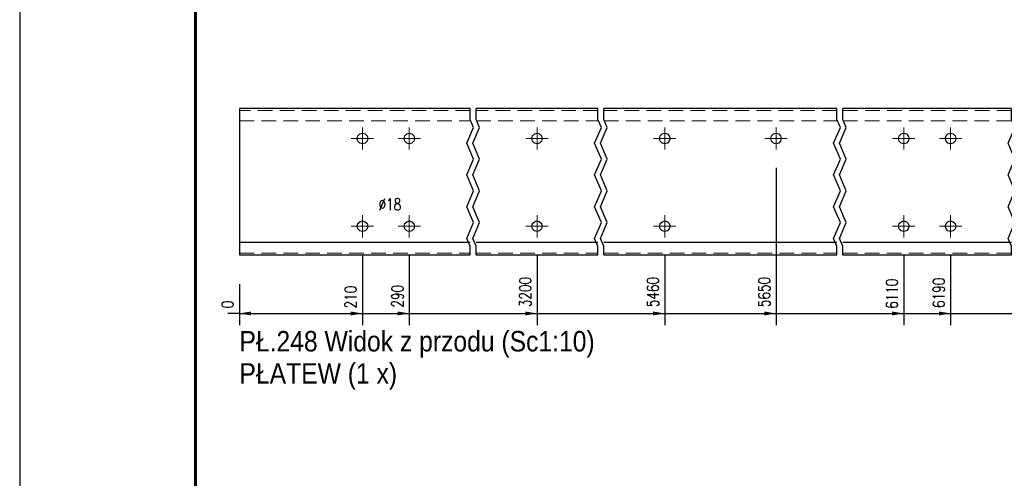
# Model space of a CAD drawing. Header units: millimetres. Extents: x -136 to 717, y 10101 to 10771.
# Tile 13 of 39: x -130 to 39, y 10534 to 10612. Entities that reach past the tile are written whole.
import ezdxf

# ---------------------------------------------------------------- set-up
doc = ezdxf.new("R2010")
doc.units = ezdxf.units.MM
doc.header["$LTSCALE"] = 10
doc.linetypes.add('HIDDEN', pattern=[0.375, 0.25, -0.125])
doc.linetypes.add('MITTE', pattern=[2, 1.25, -0.25, 0.25, -0.25])
doc.layers.get('Defpoints').update_dxf_attribs({"color": 1})
doc.layers.add('_FORMATKA', color=8, linetype='Continuous', plot=False)
for name, color, linetype, lineweight in [('_RAMKA', 7, 'Continuous', 35), ('PS_Bolt', 4, 'Continuous', 13), ('PS_DIM', 4, 'Continuous', 13), ('PS_Hidden', 2, 'HIDDEN', 9), ('PS_Mid', 5, 'MITTE', 15), ('PS_Shape', 161, 'Continuous', 30), ('PS_SOLID', 7, 'Continuous', 30), ('PS_TEXT', 3, 'Continuous', 18)]:
    doc.layers.add(name, color=color, linetype=linetype, lineweight=lineweight)
doc.styles.add('gil', font='txt', dxfattribs={"width": 0.9})
doc.styles.add('simplex', font='simplex.shx', dxfattribs={"width": 0.75})
doc.dimstyles.new('1_10_GŁ_DS1-LS10', dxfattribs={"dimtxt": 2, "dimasz": 2, "dimexe": 2, "dimexo": 5, "dimgap": 1, "dimtad": 1, "dimjust": 4, "dimdec": 0, "dimlfac": 10, "dimtxsty": 'simplex', "dimblk1": 'NONE', "dimsah": 1, "dimcen": 2, "dimclrd": 256, "dimclre": 256, "dimclrt": 3, "dimadec": 1, "dimazin": 0, "dimtfac": 1, "dimtdec": 0, "dimtmove": 2, "dimatfit": 3, "dimfxl": 1, "dimarcsym": 0})

# ---------------------------------------------------------------- blocks, each defined once
blk = doc.blocks.new('*D38')
at = {"layer": 'Defpoints', "color": 0, "transparency": 16777216}
for p in [(-92.04, 10571.77), (-92.04, 10571.77), (-92.04, 10561.77)]:
    blk.add_point(p, dxfattribs=at)
at = {"layer": 'PS_DIM', "lineweight": -2, "transparency": 16777216}
for p, q in [((-92.04, 10566.77), (-92.04, 10559.77)), ((-92.04, 10566.77), (-92.04, 10559.77)), ((-92.04, 10561.77), (-94.04, 10561.77)), ((-92.04, 10561.77), (-92.04, 10561.77)), ((-90.04, 10561.77), (-88.04, 10561.77))]:
    blk.add_line(p, q, dxfattribs=at)
at = {"layer": 'PS_DIM', "transparency": 16777216}
blk.add_solid([(-90.04, 10562.1), (-90.04, 10561.43), (-92.04, 10561.77)], dxfattribs=at)
at = {"layer": 'PS_DIM', "color": 3, "transparency": 16777216, "insert": (-94.06, 10563.29), "char_height": 2, "attachment_point": 5, "rotation": 90, "style": 'simplex'}
blk.add_mtext('0', dxfattribs=at)
blk = doc.blocks.new('_None')
blk = doc.blocks.new('*D39')
at = {"layer": 'Defpoints', "color": 0, "transparency": 16777216}
for p in [(-71.04, 10576.67), (-92.04, 10571.77), (-71.04, 10561.77)]:
    blk.add_point(p, dxfattribs=at)
at = {"layer": 'PS_DIM', "lineweight": -2, "transparency": 16777216}
for p, q in [((-71.04, 10571.67), (-71.04, 10559.77)), ((-92.04, 10566.77), (-92.04, 10559.77)), ((-92.04, 10561.77), (-73.04, 10561.77))]:
    blk.add_line(p, q, dxfattribs=at)
at = {"layer": 'PS_DIM', "transparency": 16777216}
blk.add_solid([(-73.04, 10562.1), (-73.04, 10561.43), (-71.04, 10561.77)], dxfattribs=at)
at = {"layer": 'PS_DIM', "color": 3, "transparency": 16777216, "insert": (-73.06, 10564.57), "char_height": 2, "attachment_point": 5, "rotation": 90, "style": 'simplex'}
blk.add_mtext('210', dxfattribs=at)
blk = doc.blocks.new('*D40')
at = {"layer": 'Defpoints', "color": 0, "transparency": 16777216}
for p in [(-63.04, 10576.67), (-92.04, 10571.77), (-63.04, 10561.77)]:
    blk.add_point(p, dxfattribs=at)
at = {"layer": 'PS_DIM', "lineweight": -2, "transparency": 16777216}
for p, q in [((-63.04, 10571.67), (-63.04, 10559.77)), ((-92.04, 10566.77), (-92.04, 10559.77)), ((-92.04, 10561.77), (-65.04, 10561.77))]:
    blk.add_line(p, q, dxfattribs=at)
at = {"layer": 'PS_DIM', "transparency": 16777216}
blk.add_solid([(-65.04, 10562.1), (-65.04, 10561.43), (-63.04, 10561.77)], dxfattribs=at)
at = {"layer": 'PS_DIM', "color": 3, "transparency": 16777216, "insert": (-65.06, 10564.71), "char_height": 2, "attachment_point": 5, "rotation": 90, "style": 'simplex'}
blk.add_mtext('290', dxfattribs=at)
blk = doc.blocks.new('*D41')
at = {"layer": 'Defpoints', "color": 0, "transparency": 16777216}
for p in [(-41.24, 10576.67), (-92.04, 10571.77), (-41.24, 10561.77)]:
    blk.add_point(p, dxfattribs=at)
at = {"layer": 'PS_DIM', "lineweight": -2, "transparency": 16777216}
for p, q in [((-41.24, 10571.67), (-41.24, 10559.77)), ((-92.04, 10566.77), (-92.04, 10559.77)), ((-92.04, 10561.77), (-43.24, 10561.77))]:
    blk.add_line(p, q, dxfattribs=at)
at = {"layer": 'PS_DIM', "transparency": 16777216}
blk.add_solid([(-43.24, 10562.1), (-43.24, 10561.43), (-41.24, 10561.77)], dxfattribs=at)
at = {"layer": 'PS_DIM', "color": 3, "transparency": 16777216, "insert": (-43.26, 10565.43), "char_height": 2, "attachment_point": 5, "rotation": 90, "style": 'simplex'}
blk.add_mtext('3200', dxfattribs=at)
blk = doc.blocks.new('*D42')
at = {"layer": 'Defpoints', "color": 0, "transparency": 16777216}
for p in [(-19.44, 10576.67), (-92.04, 10571.77), (-19.44, 10561.77)]:
    blk.add_point(p, dxfattribs=at)
at = {"layer": 'PS_DIM', "lineweight": -2, "transparency": 16777216}
for p, q in [((-19.44, 10571.67), (-19.44, 10559.77)), ((-92.04, 10566.77), (-92.04, 10559.77)), ((-92.04, 10561.77), (-21.44, 10561.77))]:
    blk.add_line(p, q, dxfattribs=at)
at = {"layer": 'PS_DIM', "transparency": 16777216}
blk.add_solid([(-21.44, 10562.1), (-21.44, 10561.43), (-19.44, 10561.77)], dxfattribs=at)
at = {"layer": 'PS_DIM', "color": 3, "transparency": 16777216, "insert": (-21.46, 10565.43), "char_height": 2, "attachment_point": 5, "rotation": 90, "style": 'simplex'}
blk.add_mtext('5460', dxfattribs=at)
blk = doc.blocks.new('*D43')
at = {"layer": 'Defpoints', "color": 0, "transparency": 16777216}
for p in [(-0.44, 10591.67), (-92.04, 10571.77), (-0.44, 10561.77)]:
    blk.add_point(p, dxfattribs=at)
at = {"layer": 'PS_DIM', "lineweight": -2, "transparency": 16777216}
for p, q in [((-0.44, 10586.67), (-0.44, 10559.77)), ((-92.04, 10566.77), (-92.04, 10559.77)), ((-92.04, 10561.77), (-2.44, 10561.77))]:
    blk.add_line(p, q, dxfattribs=at)
at = {"layer": 'PS_DIM', "transparency": 16777216}
blk.add_solid([(-2.44, 10562.1), (-2.44, 10561.43), (-0.44, 10561.77)], dxfattribs=at)
at = {"layer": 'PS_DIM', "color": 3, "transparency": 16777216, "insert": (-2.46, 10565.43), "char_height": 2, "attachment_point": 5, "rotation": 90, "style": 'simplex'}
blk.add_mtext('5650', dxfattribs=at)
blk = doc.blocks.new('*D44')
at = {"layer": 'Defpoints', "color": 0, "transparency": 16777216}
for p in [(21.36, 10576.67), (-92.04, 10571.77), (21.36, 10561.77)]:
    blk.add_point(p, dxfattribs=at)
at = {"layer": 'PS_DIM', "lineweight": -2, "transparency": 16777216}
for p, q in [((21.36, 10571.67), (21.36, 10559.77)), ((-92.04, 10566.77), (-92.04, 10559.77)), ((-92.04, 10561.77), (19.36, 10561.77))]:
    blk.add_line(p, q, dxfattribs=at)
at = {"layer": 'PS_DIM', "transparency": 16777216}
blk.add_solid([(19.36, 10562.1), (19.36, 10561.43), (21.36, 10561.77)], dxfattribs=at)
at = {"layer": 'PS_DIM', "color": 3, "transparency": 16777216, "insert": (19.34, 10565.14), "char_height": 2, "attachment_point": 5, "rotation": 90, "style": 'simplex'}
blk.add_mtext('6110', dxfattribs=at)
blk = doc.blocks.new('*D45')
at = {"layer": 'Defpoints', "color": 0, "transparency": 16777216}
for p in [(29.36, 10576.67), (-92.04, 10571.77), (29.36, 10561.77)]:
    blk.add_point(p, dxfattribs=at)
at = {"layer": 'PS_DIM', "lineweight": -2, "transparency": 16777216}
for p, q in [((29.36, 10571.67), (29.36, 10559.77)), ((-92.04, 10566.77), (-92.04, 10559.77)), ((-92.04, 10561.77), (27.36, 10561.77))]:
    blk.add_line(p, q, dxfattribs=at)
at = {"layer": 'PS_DIM', "transparency": 16777216}
blk.add_solid([(27.36, 10562.1), (27.36, 10561.43), (29.36, 10561.77)], dxfattribs=at)
at = {"layer": 'PS_DIM', "color": 3, "transparency": 16777216, "insert": (27.34, 10565.29), "char_height": 2, "attachment_point": 5, "rotation": 90, "style": 'simplex'}
blk.add_mtext('6190', dxfattribs=at)
blk = doc.blocks.new('*D46')
at = {"layer": 'Defpoints', "color": 0, "transparency": 16777216}
for p in [(51.16, 10591.67), (-92.04, 10571.77), (51.16, 10561.77)]:
    blk.add_point(p, dxfattribs=at)
at = {"layer": 'PS_DIM', "lineweight": -2, "transparency": 16777216}
for p, q in [((51.16, 10586.67), (51.16, 10559.77)), ((-92.04, 10566.77), (-92.04, 10559.77)), ((-92.04, 10561.77), (49.16, 10561.77))]:
    blk.add_line(p, q, dxfattribs=at)
at = {"layer": 'PS_DIM', "transparency": 16777216}
blk.add_solid([(49.16, 10562.1), (49.16, 10561.43), (51.16, 10561.77)], dxfattribs=at)
at = {"layer": 'PS_DIM', "color": 3, "transparency": 16777216, "insert": (49.14, 10565.43), "char_height": 2, "attachment_point": 5, "rotation": 90, "style": 'simplex'}
blk.add_mtext('6650', dxfattribs=at)
blk = doc.blocks.new('*D47')
at = {"layer": 'Defpoints', "color": 0, "transparency": 16777216}
for p in [(72.96, 10576.67), (-92.04, 10571.77), (72.96, 10561.77)]:
    blk.add_point(p, dxfattribs=at)
at = {"layer": 'PS_DIM', "lineweight": -2, "transparency": 16777216}
for p, q in [((72.96, 10571.67), (72.96, 10559.77)), ((-92.04, 10566.77), (-92.04, 10559.77)), ((-92.04, 10561.77), (70.96, 10561.77))]:
    blk.add_line(p, q, dxfattribs=at)
at = {"layer": 'PS_DIM', "transparency": 16777216}
blk.add_solid([(70.96, 10562.1), (70.96, 10561.43), (72.96, 10561.77)], dxfattribs=at)
at = {"layer": 'PS_DIM', "color": 3, "transparency": 16777216, "insert": (70.94, 10565.43), "char_height": 2, "attachment_point": 5, "rotation": 90, "style": 'simplex'}
blk.add_mtext('7000', dxfattribs=at)
blk = doc.blocks.new('*D48')
at = {"layer": 'Defpoints', "color": 0, "transparency": 16777216}
for p in [(-92.04, 10571.77), (75.96, 10571.77), (75.96, 10561.77)]:
    blk.add_point(p, dxfattribs=at)
at = {"layer": 'PS_DIM', "lineweight": -2, "transparency": 16777216}
for p, q in [((-92.04, 10566.77), (-92.04, 10559.77)), ((75.96, 10566.77), (75.96, 10559.77)), ((-92.04, 10561.77), (73.96, 10561.77))]:
    blk.add_line(p, q, dxfattribs=at)
at = {"layer": 'PS_DIM', "transparency": 16777216}
blk.add_solid([(73.96, 10562.1), (73.96, 10561.43), (75.96, 10561.77)], dxfattribs=at)
at = {"layer": 'PS_DIM', "color": 3, "transparency": 16777216, "insert": (74.36, 10565.56), "char_height": 2, "attachment_point": 5, "rotation": 90, "style": 'simplex'}
blk.add_mtext('7030', dxfattribs=at)
blk = doc.blocks.new('*U334')
at = {"layer": '_FORMATKA', "lineweight": -3}
blk.add_lwpolyline([(-841, 0), (0, 0), (0, 594), (-841, 594)], close=True, dxfattribs=at)
at = {"layer": '_RAMKA', "lineweight": -3, "const_width": 0.5}
blk.add_lwpolyline([(-811, 10), (-10, 10), (-10, 584), (-811, 584)], close=True, dxfattribs=at)
blk = doc.blocks.new('*X365')
at = {"color": 3, "linetype": 'Continuous'}
blk.add_line((-63.04, 10576.67), (-63.04, 10576.67), dxfattribs=at)
blk.add_line((-63.04, 10576.67), (-63.04, 10576.67), dxfattribs=at)
blk.add_line((-63.04, 10576.67), (-63.04, 10576.67), dxfattribs=at)
blk.add_line((-63.04, 10576.67), (-63.04, 10576.67), dxfattribs=at)
blk.add_line((-63.04, 10576.67), (-63.04, 10576.67), dxfattribs=at)
blk = doc.blocks.new('*X366')
at = {"color": 3, "linetype": 'Continuous'}
blk.add_line((-71.04, 10576.67), (-71.04, 10576.67), dxfattribs=at)
blk.add_line((-71.04, 10576.67), (-71.04, 10576.67), dxfattribs=at)
blk.add_line((-71.04, 10576.67), (-71.04, 10576.67), dxfattribs=at)
blk.add_line((-71.04, 10576.67), (-71.04, 10576.67), dxfattribs=at)
blk.add_line((-71.04, 10576.67), (-71.04, 10576.67), dxfattribs=at)
blk = doc.blocks.new('*X368')
at = {"color": 3, "linetype": 'Continuous'}
blk.add_line((-19.44, 10576.67), (-19.44, 10576.67), dxfattribs=at)
blk.add_line((-19.44, 10576.67), (-19.44, 10576.67), dxfattribs=at)
blk.add_line((-19.44, 10576.67), (-19.44, 10576.67), dxfattribs=at)
blk.add_line((-19.44, 10576.67), (-19.44, 10576.67), dxfattribs=at)
blk.add_line((-19.44, 10576.67), (-19.44, 10576.67), dxfattribs=at)
blk = doc.blocks.new('*X369')
at = {"color": 3, "linetype": 'Continuous'}
blk.add_line((-63.04, 10591.67), (-63.04, 10591.67), dxfattribs=at)
blk.add_line((-63.04, 10591.67), (-63.04, 10591.67), dxfattribs=at)
blk.add_line((-63.04, 10591.67), (-63.04, 10591.67), dxfattribs=at)
blk.add_line((-63.04, 10591.67), (-63.04, 10591.67), dxfattribs=at)
blk.add_line((-63.04, 10591.67), (-63.04, 10591.67), dxfattribs=at)
blk = doc.blocks.new('*X370')
at = {"color": 1}
for p, q in [((-52.64, 10594.91), (-52.64, 10596.77)), ((-51.64, 10594.91), (-51.64, 10596.77)), ((-30.84, 10594.91), (-30.84, 10596.77)), ((-29.84, 10594.91), (-29.84, 10596.77)), ((9.96, 10594.91), (9.96, 10596.77)), ((10.96, 10594.91), (10.96, 10596.77)), ((39.76, 10594.91), (39.76, 10596.77)), ((40.76, 10594.91), (40.76, 10596.77)), ((61.56, 10594.91), (61.56, 10596.77)), ((62.56, 10594.91), (62.56, 10596.77)), ((-52.06, 10593.55), (-52.64, 10594.91)), ((-51.06, 10593.55), (-51.64, 10594.91)), ((-30.26, 10593.55), (-30.84, 10594.91)), ((-29.26, 10593.55), (-29.84, 10594.91)), ((10.54, 10593.55), (9.96, 10594.91)), ((11.54, 10593.55), (10.96, 10594.91)), ((40.34, 10593.55), (39.76, 10594.91)), ((41.34, 10593.55), (40.76, 10594.91)), ((62.14, 10593.55), (61.56, 10594.91)), ((63.14, 10593.55), (62.56, 10594.91)), ((-53.21, 10590.85), (-52.06, 10593.55)), ((-52.21, 10590.85), (-51.06, 10593.55)), ((-31.41, 10590.85), (-30.26, 10593.55)), ((-30.41, 10590.85), (-29.26, 10593.55)), ((9.39, 10590.85), (10.54, 10593.55)), ((10.39, 10590.85), (11.54, 10593.55)), ((39.19, 10590.85), (40.34, 10593.55)), ((40.19, 10590.85), (41.34, 10593.55)), ((60.99, 10590.85), (62.14, 10593.55)), ((61.99, 10590.85), (63.14, 10593.55)), ((-52.06, 10588.14), (-53.21, 10590.85)), ((-51.06, 10588.14), (-52.21, 10590.85)), ((-30.26, 10588.14), (-31.41, 10590.85)), ((-29.26, 10588.14), (-30.41, 10590.85)), ((10.54, 10588.14), (9.39, 10590.85)), ((11.54, 10588.14), (10.39, 10590.85)), ((40.34, 10588.14), (39.19, 10590.85)), ((41.34, 10588.14), (40.19, 10590.85)), ((62.14, 10588.14), (60.99, 10590.85)), ((63.14, 10588.14), (61.99, 10590.85)), ((-53.21, 10585.43), (-52.06, 10588.14)), ((-52.21, 10585.43), (-51.06, 10588.14)), ((-31.41, 10585.43), (-30.26, 10588.14)), ((-30.41, 10585.43), (-29.26, 10588.14)), ((9.39, 10585.43), (10.54, 10588.14)), ((10.39, 10585.43), (11.54, 10588.14)), ((39.19, 10585.43), (40.34, 10588.14)), ((40.19, 10585.43), (41.34, 10588.14)), ((60.99, 10585.43), (62.14, 10588.14)), ((61.99, 10585.43), (63.14, 10588.14)), ((-52.06, 10582.72), (-53.21, 10585.43)), ((-51.06, 10582.72), (-52.21, 10585.43)), ((-30.26, 10582.72), (-31.41, 10585.43)), ((-29.26, 10582.72), (-30.41, 10585.43)), ((10.54, 10582.72), (9.39, 10585.43)), ((11.54, 10582.72), (10.39, 10585.43)), ((40.34, 10582.72), (39.19, 10585.43)), ((41.34, 10582.72), (40.19, 10585.43)), ((62.14, 10582.72), (60.99, 10585.43)), ((63.14, 10582.72), (61.99, 10585.43)), ((-53.21, 10580.01), (-52.06, 10582.72)), ((-52.21, 10580.01), (-51.06, 10582.72)), ((-31.41, 10580.01), (-30.26, 10582.72)), ((-30.41, 10580.01), (-29.26, 10582.72)), ((9.39, 10580.01), (10.54, 10582.72)), ((10.39, 10580.01), (11.54, 10582.72)), ((39.19, 10580.01), (40.34, 10582.72)), ((40.19, 10580.01), (41.34, 10582.72)), ((60.99, 10580.01), (62.14, 10582.72)), ((61.99, 10580.01), (63.14, 10582.72)), ((-52.06, 10577.3), (-53.21, 10580.01)), ((-51.06, 10577.3), (-52.21, 10580.01)), ((-30.26, 10577.3), (-31.41, 10580.01)), ((-29.26, 10577.3), (-30.41, 10580.01)), ((10.54, 10577.3), (9.39, 10580.01)), ((11.54, 10577.3), (10.39, 10580.01)), ((40.34, 10577.3), (39.19, 10580.01)), ((41.34, 10577.3), (40.19, 10580.01)), ((62.14, 10577.3), (60.99, 10580.01)), ((63.14, 10577.3), (61.99, 10580.01)), ((-53.21, 10574.59), (-52.06, 10577.3)), ((-52.21, 10574.59), (-51.06, 10577.3)), ((-31.41, 10574.59), (-30.26, 10577.3)), ((-30.41, 10574.59), (-29.26, 10577.3)), ((9.39, 10574.59), (10.54, 10577.3)), ((10.39, 10574.59), (11.54, 10577.3)), ((39.19, 10574.59), (40.34, 10577.3)), ((40.19, 10574.59), (41.34, 10577.3)), ((60.99, 10574.59), (62.14, 10577.3)), ((61.99, 10574.59), (63.14, 10577.3)), ((-52.64, 10573.24), (-53.21, 10574.59)), ((-51.64, 10573.24), (-52.21, 10574.59)), ((-30.84, 10573.24), (-31.41, 10574.59)), ((-29.84, 10573.24), (-30.41, 10574.59)), ((9.96, 10573.24), (9.39, 10574.59)), ((10.96, 10573.24), (10.39, 10574.59)), ((39.76, 10573.24), (39.19, 10574.59)), ((40.76, 10573.24), (40.19, 10574.59)), ((61.56, 10573.24), (60.99, 10574.59)), ((62.56, 10573.24), (61.99, 10574.59)), ((-52.64, 10571.77), (-52.64, 10573.24)), ((-51.64, 10571.77), (-51.64, 10573.24)), ((-30.84, 10571.77), (-30.84, 10573.24)), ((-29.84, 10571.77), (-29.84, 10573.24)), ((9.96, 10571.77), (9.96, 10573.24)), ((10.96, 10571.77), (10.96, 10573.24)), ((39.76, 10571.77), (39.76, 10573.24)), ((40.76, 10571.77), (40.76, 10573.24)), ((61.56, 10571.77), (61.56, 10573.24)), ((62.56, 10571.77), (62.56, 10573.24))]:
    blk.add_line(p, q, dxfattribs=at)
at = {"layer": 'PS_Hidden', "color": 2, "linetype": 'HIDDEN'}
for p, q in [((-52.64, 10596.47), (-92.04, 10596.47)), ((-30.84, 10596.47), (-51.64, 10596.47)), ((9.96, 10596.47), (-29.84, 10596.47)), ((39.76, 10596.47), (10.96, 10596.47)), ((61.56, 10596.47), (40.76, 10596.47)), ((75.96, 10596.47), (62.56, 10596.47)), ((-92.04, 10594.67), (-52.64, 10594.67)), ((-51.64, 10594.67), (-30.84, 10594.67)), ((-29.84, 10594.67), (9.96, 10594.67)), ((10.96, 10594.67), (39.76, 10594.67)), ((40.76, 10594.67), (61.56, 10594.67)), ((62.56, 10594.67), (75.96, 10594.67)), ((-92.04, 10572.07), (-52.64, 10572.07)), ((-51.64, 10572.07), (-30.84, 10572.07)), ((-29.84, 10572.07), (9.96, 10572.07)), ((10.96, 10572.07), (39.76, 10572.07)), ((40.76, 10572.07), (61.56, 10572.07)), ((62.56, 10572.07), (75.96, 10572.07))]:
    blk.add_line(p, q, dxfattribs=at)
at = {"layer": 'PS_Mid', "color": 5, "linetype": 'MITTE'}
for p, q in [((-71.04, 10593.57), (-71.04, 10589.77)), ((-63.04, 10593.57), (-63.04, 10589.77)), ((-41.24, 10593.57), (-41.24, 10589.77)), ((-19.44, 10593.57), (-19.44, 10589.77)), ((-0.44, 10593.57), (-0.44, 10589.77)), ((21.36, 10593.57), (21.36, 10589.77)), ((29.36, 10593.57), (29.36, 10589.77)), ((51.16, 10593.57), (51.16, 10589.77)), ((72.96, 10593.57), (72.96, 10589.77)), ((-69.14, 10591.67), (-72.94, 10591.67)), ((-61.14, 10591.67), (-64.94, 10591.67)), ((-39.34, 10591.67), (-43.14, 10591.67)), ((-17.54, 10591.67), (-21.34, 10591.67)), ((1.46, 10591.67), (-2.34, 10591.67)), ((23.26, 10591.67), (19.46, 10591.67)), ((31.26, 10591.67), (27.46, 10591.67)), ((53.06, 10591.67), (49.26, 10591.67)), ((74.86, 10591.67), (71.06, 10591.67)), ((-71.04, 10578.57), (-71.04, 10574.77)), ((-63.04, 10578.57), (-63.04, 10574.77)), ((-41.24, 10578.57), (-41.24, 10574.77)), ((-19.44, 10578.57), (-19.44, 10574.77)), ((21.36, 10578.57), (21.36, 10574.77)), ((29.36, 10578.57), (29.36, 10574.77)), ((72.96, 10578.57), (72.96, 10574.77)), ((-69.14, 10576.67), (-72.94, 10576.67)), ((-61.14, 10576.67), (-64.94, 10576.67)), ((-39.34, 10576.67), (-43.14, 10576.67)), ((-17.54, 10576.67), (-21.34, 10576.67)), ((23.26, 10576.67), (19.46, 10576.67)), ((31.26, 10576.67), (27.46, 10576.67)), ((74.86, 10576.67), (71.06, 10576.67))]:
    blk.add_line(p, q, dxfattribs=at)
at = {"layer": 'PS_SOLID', "color": 7, "linetype": 'Continuous'}
for p, q in [((-71.04, 10596.77), (-92.04, 10596.77)), ((-92.04, 10596.77), (-92.04, 10573.87)), ((-63.04, 10596.77), (-71.04, 10596.77)), ((-52.64, 10596.77), (-63.04, 10596.77)), ((-41.24, 10596.77), (-51.64, 10596.77)), ((-30.84, 10596.77), (-41.24, 10596.77)), ((-19.44, 10596.77), (-29.84, 10596.77)), ((-0.44, 10596.77), (-19.44, 10596.77)), ((9.96, 10596.77), (-0.44, 10596.77)), ((21.36, 10596.77), (10.96, 10596.77)), ((29.36, 10596.77), (21.36, 10596.77)), ((39.76, 10596.77), (29.36, 10596.77)), ((51.16, 10596.77), (40.76, 10596.77)), ((61.56, 10596.77), (51.16, 10596.77)), ((72.96, 10596.77), (62.56, 10596.77)), ((75.96, 10596.77), (72.96, 10596.77)), ((75.96, 10573.87), (75.96, 10596.77)), ((-71.49, 10592.45), (-71.04, 10592.57)), ((-71.04, 10592.57), (-70.59, 10592.45)), ((-63.49, 10592.45), (-63.04, 10592.57)), ((-63.04, 10592.57), (-62.59, 10592.45)), ((-41.69, 10592.45), (-41.24, 10592.57)), ((-41.24, 10592.57), (-40.79, 10592.45)), ((-19.89, 10592.45), (-19.44, 10592.57)), ((-19.44, 10592.57), (-18.99, 10592.45)), ((-0.89, 10592.45), (-0.44, 10592.57)), ((-0.44, 10592.57), (0.01, 10592.45)), ((20.91, 10592.45), (21.36, 10592.57)), ((21.36, 10592.57), (21.81, 10592.45)), ((28.91, 10592.45), (29.36, 10592.57)), ((29.36, 10592.57), (29.81, 10592.45)), ((50.71, 10592.45), (51.16, 10592.57)), ((51.16, 10592.57), (51.61, 10592.45)), ((72.51, 10592.45), (72.96, 10592.57)), ((72.96, 10592.57), (73.41, 10592.45)), ((-71.94, 10591.67), (-71.82, 10592.12)), ((-71.82, 10591.22), (-71.94, 10591.67)), ((-71.82, 10592.12), (-71.49, 10592.45)), ((-71.49, 10590.89), (-71.82, 10591.22)), ((-71.04, 10590.77), (-71.49, 10590.89)), ((-70.59, 10590.89), (-71.04, 10590.77)), ((-70.59, 10592.45), (-70.26, 10592.12)), ((-70.26, 10591.22), (-70.59, 10590.89)), ((-70.26, 10592.12), (-70.14, 10591.67)), ((-70.14, 10591.67), (-70.26, 10591.22)), ((-63.94, 10591.67), (-63.82, 10592.12)), ((-63.82, 10591.22), (-63.94, 10591.67)), ((-63.82, 10592.12), (-63.49, 10592.45)), ((-63.49, 10590.89), (-63.82, 10591.22)), ((-63.04, 10590.77), (-63.49, 10590.89)), ((-62.59, 10590.89), (-63.04, 10590.77)), ((-62.59, 10592.45), (-62.26, 10592.12)), ((-62.26, 10591.22), (-62.59, 10590.89)), ((-62.26, 10592.12), (-62.14, 10591.67)), ((-62.14, 10591.67), (-62.26, 10591.22)), ((-42.14, 10591.67), (-42.02, 10592.12)), ((-42.02, 10591.22), (-42.14, 10591.67)), ((-42.02, 10592.12), (-41.69, 10592.45)), ((-41.69, 10590.89), (-42.02, 10591.22)), ((-41.24, 10590.77), (-41.69, 10590.89)), ((-40.79, 10590.89), (-41.24, 10590.77)), ((-40.79, 10592.45), (-40.46, 10592.12)), ((-40.46, 10591.22), (-40.79, 10590.89)), ((-40.46, 10592.12), (-40.34, 10591.67)), ((-40.34, 10591.67), (-40.46, 10591.22)), ((-20.34, 10591.67), (-20.22, 10592.12)), ((-20.22, 10591.22), (-20.34, 10591.67)), ((-20.22, 10592.12), (-19.89, 10592.45)), ((-19.89, 10590.89), (-20.22, 10591.22)), ((-19.44, 10590.77), (-19.89, 10590.89)), ((-18.99, 10590.89), (-19.44, 10590.77)), ((-18.99, 10592.45), (-18.66, 10592.12)), ((-18.66, 10591.22), (-18.99, 10590.89)), ((-18.66, 10592.12), (-18.54, 10591.67)), ((-18.54, 10591.67), (-18.66, 10591.22)), ((-1.34, 10591.67), (-1.22, 10592.12)), ((-1.22, 10591.22), (-1.34, 10591.67)), ((-1.22, 10592.12), (-0.89, 10592.45)), ((-0.89, 10590.89), (-1.22, 10591.22)), ((-0.44, 10590.77), (-0.89, 10590.89)), ((0.01, 10590.89), (-0.44, 10590.77)), ((0.01, 10592.45), (0.34, 10592.12)), ((0.34, 10591.22), (0.01, 10590.89)), ((0.34, 10592.12), (0.46, 10591.67)), ((0.46, 10591.67), (0.34, 10591.22)), ((20.46, 10591.67), (20.58, 10592.12)), ((20.58, 10591.22), (20.46, 10591.67)), ((20.58, 10592.12), (20.91, 10592.45)), ((20.91, 10590.89), (20.58, 10591.22)), ((21.36, 10590.77), (20.91, 10590.89)), ((21.81, 10590.89), (21.36, 10590.77)), ((21.81, 10592.45), (22.14, 10592.12)), ((22.14, 10591.22), (21.81, 10590.89)), ((22.14, 10592.12), (22.26, 10591.67)), ((22.26, 10591.67), (22.14, 10591.22)), ((28.46, 10591.67), (28.58, 10592.12)), ((28.58, 10591.22), (28.46, 10591.67)), ((28.58, 10592.12), (28.91, 10592.45)), ((28.91, 10590.89), (28.58, 10591.22)), ((29.36, 10590.77), (28.91, 10590.89)), ((29.81, 10590.89), (29.36, 10590.77)), ((29.81, 10592.45), (30.14, 10592.12)), ((30.14, 10591.22), (29.81, 10590.89)), ((30.14, 10592.12), (30.26, 10591.67)), ((30.26, 10591.67), (30.14, 10591.22)), ((50.26, 10591.67), (50.38, 10592.12)), ((50.38, 10591.22), (50.26, 10591.67)), ((50.38, 10592.12), (50.71, 10592.45)), ((50.71, 10590.89), (50.38, 10591.22)), ((51.16, 10590.77), (50.71, 10590.89)), ((51.61, 10590.89), (51.16, 10590.77)), ((51.61, 10592.45), (51.94, 10592.12)), ((51.94, 10591.22), (51.61, 10590.89)), ((51.94, 10592.12), (52.06, 10591.67)), ((52.06, 10591.67), (51.94, 10591.22)), ((72.06, 10591.67), (72.18, 10592.12)), ((72.18, 10591.22), (72.06, 10591.67)), ((72.18, 10592.12), (72.51, 10592.45)), ((72.51, 10590.89), (72.18, 10591.22)), ((72.96, 10590.77), (72.51, 10590.89)), ((73.41, 10590.89), (72.96, 10590.77)), ((73.41, 10592.45), (73.74, 10592.12)), ((73.74, 10591.22), (73.41, 10590.89)), ((73.74, 10592.12), (73.86, 10591.67)), ((73.86, 10591.67), (73.74, 10591.22)), ((-71.82, 10577.12), (-71.49, 10577.45)), ((-71.49, 10577.45), (-71.04, 10577.57)), ((-71.04, 10577.57), (-70.59, 10577.45)), ((-70.59, 10577.45), (-70.26, 10577.12)), ((-63.82, 10577.12), (-63.49, 10577.45)), ((-63.49, 10577.45), (-63.04, 10577.57)), ((-63.04, 10577.57), (-62.59, 10577.45)), ((-62.59, 10577.45), (-62.26, 10577.12)), ((-42.02, 10577.12), (-41.69, 10577.45)), ((-41.69, 10577.45), (-41.24, 10577.57)), ((-41.24, 10577.57), (-40.79, 10577.45)), ((-40.79, 10577.45), (-40.46, 10577.12)), ((-20.22, 10577.12), (-19.89, 10577.45)), ((-19.89, 10577.45), (-19.44, 10577.57)), ((-19.44, 10577.57), (-18.99, 10577.45)), ((-18.99, 10577.45), (-18.66, 10577.12)), ((20.58, 10577.12), (20.91, 10577.45)), ((20.91, 10577.45), (21.36, 10577.57)), ((21.36, 10577.57), (21.81, 10577.45)), ((21.81, 10577.45), (22.14, 10577.12)), ((28.58, 10577.12), (28.91, 10577.45)), ((28.91, 10577.45), (29.36, 10577.57)), ((29.36, 10577.57), (29.81, 10577.45)), ((29.81, 10577.45), (30.14, 10577.12)), ((72.18, 10577.12), (72.51, 10577.45)), ((72.51, 10577.45), (72.96, 10577.57)), ((72.96, 10577.57), (73.41, 10577.45)), ((73.41, 10577.45), (73.74, 10577.12)), ((-71.94, 10576.67), (-71.82, 10577.12)), ((-71.82, 10576.22), (-71.94, 10576.67)), ((-71.49, 10575.89), (-71.82, 10576.22)), ((-71.04, 10575.77), (-71.49, 10575.89)), ((-70.59, 10575.89), (-71.04, 10575.77)), ((-70.26, 10576.22), (-70.59, 10575.89)), ((-70.26, 10577.12), (-70.14, 10576.67)), ((-70.14, 10576.67), (-70.26, 10576.22)), ((-63.94, 10576.67), (-63.82, 10577.12)), ((-63.82, 10576.22), (-63.94, 10576.67)), ((-63.49, 10575.89), (-63.82, 10576.22)), ((-63.04, 10575.77), (-63.49, 10575.89)), ((-62.59, 10575.89), (-63.04, 10575.77)), ((-62.26, 10576.22), (-62.59, 10575.89)), ((-62.26, 10577.12), (-62.14, 10576.67)), ((-62.14, 10576.67), (-62.26, 10576.22)), ((-42.14, 10576.67), (-42.02, 10577.12)), ((-42.02, 10576.22), (-42.14, 10576.67)), ((-41.69, 10575.89), (-42.02, 10576.22)), ((-41.24, 10575.77), (-41.69, 10575.89)), ((-40.79, 10575.89), (-41.24, 10575.77)), ((-40.46, 10576.22), (-40.79, 10575.89)), ((-40.46, 10577.12), (-40.34, 10576.67)), ((-40.34, 10576.67), (-40.46, 10576.22)), ((-20.34, 10576.67), (-20.22, 10577.12)), ((-20.22, 10576.22), (-20.34, 10576.67)), ((-19.89, 10575.89), (-20.22, 10576.22)), ((-19.44, 10575.77), (-19.89, 10575.89)), ((-18.99, 10575.89), (-19.44, 10575.77)), ((-18.66, 10576.22), (-18.99, 10575.89)), ((-18.66, 10577.12), (-18.54, 10576.67)), ((-18.54, 10576.67), (-18.66, 10576.22)), ((20.46, 10576.67), (20.58, 10577.12)), ((20.58, 10576.22), (20.46, 10576.67)), ((20.91, 10575.89), (20.58, 10576.22)), ((21.36, 10575.77), (20.91, 10575.89)), ((21.81, 10575.89), (21.36, 10575.77)), ((22.14, 10576.22), (21.81, 10575.89)), ((22.14, 10577.12), (22.26, 10576.67)), ((22.26, 10576.67), (22.14, 10576.22)), ((28.46, 10576.67), (28.58, 10577.12)), ((28.58, 10576.22), (28.46, 10576.67)), ((28.91, 10575.89), (28.58, 10576.22)), ((29.36, 10575.77), (28.91, 10575.89)), ((29.81, 10575.89), (29.36, 10575.77)), ((30.14, 10576.22), (29.81, 10575.89)), ((30.14, 10577.12), (30.26, 10576.67)), ((30.26, 10576.67), (30.14, 10576.22)), ((72.06, 10576.67), (72.18, 10577.12)), ((72.18, 10576.22), (72.06, 10576.67)), ((72.51, 10575.89), (72.18, 10576.22)), ((72.96, 10575.77), (72.51, 10575.89)), ((73.41, 10575.89), (72.96, 10575.77)), ((73.74, 10576.22), (73.41, 10575.89)), ((73.74, 10577.12), (73.86, 10576.67)), ((73.86, 10576.67), (73.74, 10576.22)), ((-52.64, 10573.87), (-92.04, 10573.87)), ((-92.04, 10573.87), (-92.04, 10571.77)), ((-30.84, 10573.87), (-51.64, 10573.87)), ((9.96, 10573.87), (-29.84, 10573.87)), ((39.76, 10573.87), (10.96, 10573.87)), ((61.56, 10573.87), (40.76, 10573.87)), ((75.96, 10573.87), (62.56, 10573.87)), ((75.96, 10571.77), (75.96, 10573.87)), ((-92.04, 10571.77), (-52.64, 10571.77)), ((-51.64, 10571.77), (-30.84, 10571.77)), ((-29.84, 10571.77), (9.96, 10571.77)), ((10.96, 10571.77), (39.76, 10571.77)), ((40.76, 10571.77), (61.56, 10571.77)), ((62.56, 10571.77), (75.96, 10571.77))]:
    blk.add_line(p, q, dxfattribs=at)
blk = doc.blocks.new('*X371')
at = {"color": 3, "linetype": 'Continuous'}
blk.add_line((-19.44, 10591.67), (-19.44, 10591.67), dxfattribs=at)
blk.add_line((-19.44, 10591.67), (-19.44, 10591.67), dxfattribs=at)
blk.add_line((-19.44, 10591.67), (-19.44, 10591.67), dxfattribs=at)
blk.add_line((-19.44, 10591.67), (-19.44, 10591.67), dxfattribs=at)
blk.add_line((-19.44, 10591.67), (-19.44, 10591.67), dxfattribs=at)
blk = doc.blocks.new('*X372')
at = {"color": 3, "linetype": 'Continuous'}
blk.add_line((-71.04, 10591.67), (-71.04, 10591.67), dxfattribs=at)
blk.add_line((-71.04, 10591.67), (-71.04, 10591.67), dxfattribs=at)
blk.add_line((-71.04, 10591.67), (-71.04, 10591.67), dxfattribs=at)
blk.add_line((-71.04, 10591.67), (-71.04, 10591.67), dxfattribs=at)
blk.add_line((-71.04, 10591.67), (-71.04, 10591.67), dxfattribs=at)
blk = doc.blocks.new('*X373')
at = {"color": 3, "style": 'gil', "width": 0.9}
for s, p in [('PŁ.248 Widok z przodu (Sc1:10)', (-92.04, 10555.27)), ('PŁATEW (1 x)', (-92.04, 10549.77))]:
    blk.add_text(s, height=3.5, dxfattribs=at).set_placement(p)

msp = doc.modelspace()

# ---------------------------------------------------------------- block references
at = {"layer": 'PS_Bolt', "color": 3}
for name in ['*X372', '*X369', '*X371', '*X366', '*X365', '*X368']:
    msp.add_blockref(name, (0, 0), dxfattribs=at)
at = {"layer": 'PS_DIM'}
msp.add_blockref('*U334', (711.45, 10100.91), dxfattribs=at)
at = {"layer": 'PS_Shape', "color": 2}
msp.add_blockref('*X370', (0, 0), dxfattribs=at)
at = {"layer": 'PS_TEXT'}
msp.add_blockref('*X373', (0, 0), dxfattribs=at)

# ---------------------------------------------------------------- texts
at = {"layer": 'PS_DIM', "insert": (-68.28, 10579.42), "char_height": 2, "attachment_point": 7, "style": 'simplex'}
msp.add_mtext('\\A1;%%c18', dxfattribs=at)

# ---------------------------------------------------------------- dimensions: what is measured, and where the dimension line sits
at = {"layer": 'PS_DIM'}
for base, p2, text, picture, middle in [((-0.44, 10561.77), (-0.44, 10591.67), '5650', '*D43', (-2.46, 10565.43)), ((51.16, 10561.77), (51.16, 10591.67), '6650', '*D46', (49.14, 10565.43)), ((-41.24, 10561.77), (-41.24, 10576.67), '3200', '*D41', (-43.26, 10565.43)), ((-19.44, 10561.77), (-19.44, 10576.67), '5460', '*D42', (-21.46, 10565.43)), ((21.36, 10561.77), (21.36, 10576.67), '6110', '*D44', (19.34, 10565.14)), ((29.36, 10561.77), (29.36, 10576.67), '6190', '*D45', (27.34, 10565.29)), ((72.96, 10561.77), (72.96, 10576.67), '7000', '*D47', (70.94, 10565.43)), ((75.96, 10561.77), (75.96, 10571.77), '7030', '*D48', (74.36, 10565.56))]:
    dim = msp.add_linear_dim(base=base, p1=(-92.04, 10571.77), p2=p2, text=text, dimstyle='1_10_GŁ_DS1-LS10', dxfattribs=at)
    dim.commit()
    dim.dimension.update_dxf_attribs({"geometry": picture, "text_midpoint": middle, "dimtype": 128, "text_rotation": 90})
for base, p1, p2, picture, middle in [((-71.04, 10561.77), (-92.04, 10571.77), (-71.04, 10576.67), '*D39', (-73.06, 10564.57)), ((-63.04, 10561.77), (-92.04, 10571.77), (-63.04, 10576.67), '*D40', (-65.06, 10564.71)), ((-92.0356, 10561.7661), (-92.0357, 10571.7661), (-92.0356, 10571.7661), '*D38', (-94.0556, 10563.2861))]:
    dim = msp.add_linear_dim(base=base, p1=p1, p2=p2, dimstyle='1_10_GŁ_DS1-LS10', dxfattribs=at)
    dim.commit()
    dim.dimension.update_dxf_attribs({"geometry": picture, "text_midpoint": middle, "dimtype": 128, "text_rotation": 90})

doc.saveas('drawing.dxf')
